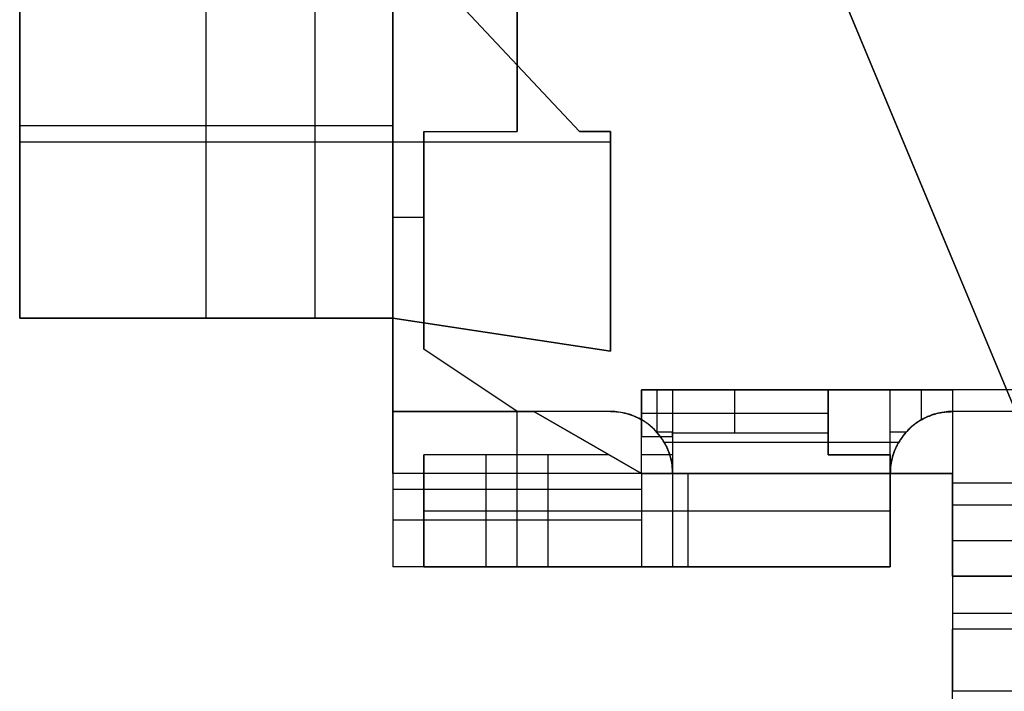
# Model space of a CAD drawing. Header units: millimetres. Extents: x -88 to 88, y -12 to 103.
# Tile 146 of 256: x -30.38 to -28.8, y 3.66 to 4.74. Entities that reach past the tile are written whole.
import ezdxf

# ---------------------------------------------------------------- set-up
doc = ezdxf.new("R2010")
doc.units = ezdxf.units.MM
doc.layers.add('Default', color=7, linetype='Continuous', true_color=0x000000)
doc.layers.add('TOP', color=7, linetype='Continuous', true_color=0xc80000)

msp = doc.modelspace()

# ---------------------------------------------------------------- linework, layer by layer
at = {"layer": 'Default', "color": 254, "true_color": 0xcad1ee}
for points in [[(-29.78417731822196, 6.505187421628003), (-29.78417731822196, 4.105187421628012)], [(-30.08417731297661, 4.255187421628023), (-30.08417731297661, 4.875187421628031)], [(-29.9091773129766, 4.255187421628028), (-29.9091773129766, 4.875187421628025)], [(-29.78417731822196, 4.255187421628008), (-29.78417731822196, 4.875187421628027)], [(-29.48417731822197, 4.55518742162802), (-29.78417731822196, 4.875187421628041)], [(-29.78417731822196, 4.875187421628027), (-29.48417731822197, 4.555187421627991)], [(-29.48417731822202, 4.555187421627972), (-29.78417731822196, 4.875187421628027)], [(-29.58417731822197, 4.55518742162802), (-29.58417731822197, 4.855187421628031)], [(-29.78417731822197, 4.005187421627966), (-29.78417731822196, 4.830187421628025)], [(-29.58417731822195, 4.787687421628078), (-29.58417731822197, 4.555187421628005)], [(-29.58417731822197, 4.555187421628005), (-29.58417731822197, 4.787687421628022)], [(-30.38417731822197, 4.755187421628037), (-30.38417731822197, 4.255187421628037)], [(-30.38417731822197, 4.255187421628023), (-30.38417731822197, 4.755187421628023)], [(-30.38417731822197, 4.255187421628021), (-30.38417731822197, 4.755187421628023)], [(-30.38417731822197, 4.565187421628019), (-29.78417731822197, 4.565187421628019)], [(-29.73417731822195, 4.55518742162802), (-29.58417731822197, 4.55518742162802)], [(-29.73417731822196, 4.205187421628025), (-29.73417731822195, 4.55518742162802)], [(-29.73417731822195, 4.55518742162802), (-29.58417731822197, 4.555187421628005)], [(-29.73417731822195, 4.205187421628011), (-29.73417731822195, 4.55518742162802)], [(-29.73417731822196, 4.555187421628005), (-29.58417731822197, 4.555187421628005)], [(-29.73417731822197, 4.55518742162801), (-29.73417731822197, 4.205187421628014)], [(-29.43417731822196, 4.555187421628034), (-29.48417731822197, 4.55518742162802)], [(-29.48417731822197, 4.555187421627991), (-29.43417731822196, 4.555187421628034)], [(-29.43417731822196, 4.55518742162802), (-29.48417731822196, 4.55518742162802)], [(-29.43417731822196, 4.202193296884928), (-29.43417731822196, 4.555187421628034)], [(-29.43417731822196, 4.555187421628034), (-29.43417731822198, 4.202193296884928)], [(-29.43417731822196, 4.555187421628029), (-29.43417731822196, 4.202193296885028)], [(-30.38417731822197, 4.538690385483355), (-29.43417731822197, 4.538690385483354)], [(-29.78417731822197, 4.417687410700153), (-29.73417731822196, 4.417687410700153)], [(-29.78417731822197, 4.255187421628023), (-30.38417731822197, 4.255187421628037)], [(-30.38417731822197, 4.255187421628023), (-29.78417731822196, 4.255187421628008)], [(-29.78417731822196, 4.255187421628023), (-30.38417731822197, 4.255187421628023)], [(-29.78417731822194, 4.105187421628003), (-29.78417731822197, 4.255187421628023)], [(-29.78417731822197, 4.255187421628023), (-29.43417731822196, 4.202193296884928)], [(-29.43417731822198, 4.202193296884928), (-29.78417731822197, 4.255187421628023)], [(-29.43417731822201, 4.202193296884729), (-29.78417731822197, 4.255187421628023)], [(-29.58417731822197, 4.105187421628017), (-29.73417731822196, 4.205187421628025)], [(-29.58417731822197, 4.105187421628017), (-29.73417731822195, 4.205187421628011)], [(-29.58417731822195, 4.105187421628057), (-29.73417731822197, 4.205187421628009)], [(-29.38417731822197, 4.140187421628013), (-29.33417731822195, 4.140187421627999)], [(-29.08417731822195, 4.140187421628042), (-29.38417731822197, 4.140187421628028)], [(-29.38417731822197, 4.140187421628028), (-29.38417731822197, 4.065187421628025)], [(-29.38417731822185, 4.091789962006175), (-29.38417731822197, 4.140187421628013)], [(-29.35917731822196, 4.071331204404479), (-29.35917731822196, 4.140187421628)], [(-29.33417731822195, 4.140187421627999), (-28.98417731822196, 4.140187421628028)], [(-29.33417731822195, 4.140187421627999), (-29.33417731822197, 4.005187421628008)], [(-29.23417731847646, 4.071009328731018), (-29.23417731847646, 4.140187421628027)], [(-26.98417731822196, 4.140187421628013), (-29.08417731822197, 4.140187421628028)], [(-29.08417731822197, 4.140187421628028), (-29.08417731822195, 4.035187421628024)], [(-29.08417731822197, 4.071009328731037), (-29.08417731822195, 4.140187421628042)], [(-28.88417731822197, 4.140187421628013), (-29.08417731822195, 4.140187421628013)], [(-29.08417731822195, 4.03518742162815), (-29.08417731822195, 4.140187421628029)], [(-28.98417731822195, 4.140187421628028), (-28.88417731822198, 4.140187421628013)], [(-28.98417731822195, 4.005187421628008), (-28.98417731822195, 4.140187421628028)], [(-28.9341773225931, 4.091789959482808), (-28.9341773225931, 4.140187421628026)], [(-28.48417731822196, 4.140187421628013), (-28.88417731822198, 4.140187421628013)], [(-28.88417731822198, 4.140187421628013), (-28.88417731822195, 3.655187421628)], [(-29.55738239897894, 4.105187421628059), (-29.78417731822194, 4.105187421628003)], [(-29.78417731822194, 4.105187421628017), (-29.55738239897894, 4.105187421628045)], [(-29.78417731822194, 4.105187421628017), (-29.78417731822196, 3.855187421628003)], [(-29.55738239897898, 4.105187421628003), (-29.78417731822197, 4.105187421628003)], [(-29.43417731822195, 4.105187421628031), (-29.58417731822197, 4.105187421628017)], [(-29.43417731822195, 4.105187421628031), (-29.58417731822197, 4.105187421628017)], [(-29.43417731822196, 4.105187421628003), (-29.58417731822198, 4.105187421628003)], [(-29.58417731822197, 4.005187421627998), (-29.58417731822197, 4.105187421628)], [(-29.58417731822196, 3.855187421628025), (-29.58417731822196, 4.105187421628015)], [(-29.55738239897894, 4.105187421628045), (-29.38417731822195, 4.005187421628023)], [(-29.38417731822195, 4.005187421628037), (-29.55738239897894, 4.105187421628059)], [(-29.43613884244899, 4.035187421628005), (-29.55738239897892, 4.105187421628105)], [(-29.34757477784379, 4.055187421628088), (-29.34931289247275, 4.058083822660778), (-29.35114783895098, 4.060919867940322), (-29.35307752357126, 4.063692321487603), (-29.35509974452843, 4.066398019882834), (-29.3572121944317, 4.069033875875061), (-29.3594124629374, 4.071596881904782), (-29.36169803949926, 4.074084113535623), (-29.36406631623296, 4.076492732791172), (-29.36651459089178, 4.078819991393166), (-29.36904006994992, 4.081063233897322), (-29.37163987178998, 4.083219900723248), (-29.37431102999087, 4.085287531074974), (-29.37705049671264, 4.08726376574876), (-29.37985514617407, 4.089146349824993), (-29.38272177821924, 4.090933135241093), (-29.38564712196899, 4.092622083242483), (-29.38862783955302, 4.094211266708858), (-29.39166052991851, 4.095698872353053), (-29.39474173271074, 4.097083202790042), (-29.39786793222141, 4.098362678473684), (-29.40103556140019, 4.099535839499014), (-29.4042410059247, 4.100601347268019), (-29.40748060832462, 4.101557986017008), (-29.41075067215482, 4.102404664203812), (-29.41404746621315, 4.103140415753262), (-29.41736722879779, 4.103764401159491), (-29.42070617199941, 4.104275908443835), (-29.42406048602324, 4.104674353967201), (-29.42742634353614, 4.104959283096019), (-29.43079990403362, 4.105130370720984), (-29.43417731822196, 4.105187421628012)], [(-29.43417731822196, 4.105187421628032), (-29.43090540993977, 4.105133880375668), (-29.42763700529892, 4.104973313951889), (-29.42437560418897, 4.104705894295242), (-29.42112469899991, 4.104331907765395), (-29.41788777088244, 4.103851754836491), (-29.41466828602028, 4.103265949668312), (-29.41146969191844, 4.102575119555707), (-29.40829541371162, 4.101780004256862), (-29.40514885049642, 4.100881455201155), (-29.40203337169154, 4.099880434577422), (-29.39895231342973, 4.098778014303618), (-29.39590897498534, 4.097575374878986), (-29.39290661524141, 4.096273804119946), (-29.38994844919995, 4.094874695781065), (-29.38703764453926, 4.093379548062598), (-29.38417731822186, 4.09178996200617)], [(-29.33417731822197, 4.005187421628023), (-29.33423561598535, 4.008601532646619), (-29.33441044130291, 4.01201166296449), (-29.33470159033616, 4.015413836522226), (-29.33510872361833, 4.018804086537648), (-29.33563136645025, 4.022178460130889), (-29.33626890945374, 4.025533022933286), (-29.33702060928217, 4.028863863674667), (-29.33788558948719, 4.032167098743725), (-29.33886284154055, 4.03543887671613), (-29.33995122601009, 4.038675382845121), (-29.34114947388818, 4.041872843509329), (-29.34245618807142, 4.045027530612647), (-29.34386984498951, 4.048135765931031), (-29.34538879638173, 4.051193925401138), (-29.34701127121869, 4.054198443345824), (-29.34873537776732, 4.057145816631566), (-29.3505591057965, 4.060032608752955), (-29.35248032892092, 4.06285545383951), (-29.35449680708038, 4.065611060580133), (-29.35660618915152, 4.068296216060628), (-29.35880601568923, 4.070907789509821), (-29.36109372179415, 4.073442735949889), (-29.36346664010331, 4.075898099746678), (-29.3659220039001, 4.078271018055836), (-29.36845695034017, 4.08055872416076), (-29.37106852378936, 4.082758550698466), (-29.37375367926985, 4.084867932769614), (-29.37650928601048, 4.086884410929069), (-29.37933213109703, 4.088805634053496), (-29.38221892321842, 4.090629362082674), (-29.38516629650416, 4.092353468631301), (-29.38817081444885, 4.093975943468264), (-29.39122897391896, 4.095494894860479), (-29.39433720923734, 4.096908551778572), (-29.39749189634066, 4.09821526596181), (-29.40068935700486, 4.099413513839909), (-29.40392586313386, 4.100501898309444), (-29.40719764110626, 4.101479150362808), (-29.41050087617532, 4.102344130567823), (-29.4138317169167, 4.103095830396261), (-29.4171862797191, 4.103733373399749), (-29.42056065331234, 4.104256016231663), (-29.42395090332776, 4.104663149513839), (-29.4273530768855, 4.104954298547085), (-29.43076320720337, 4.105129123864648), (-29.43417731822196, 4.105187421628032)], [(-29.38417731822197, 4.102687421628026), (-29.08417731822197, 4.102687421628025)], [(-28.88417731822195, 4.105187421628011), (-28.88759142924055, 4.105129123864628), (-28.89100155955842, 4.104954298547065), (-28.89440373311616, 4.104663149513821), (-28.89779398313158, 4.104256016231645), (-28.90116835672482, 4.103733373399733), (-28.90452291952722, 4.103095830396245), (-28.9078537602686, 4.102344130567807), (-28.91115699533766, 4.101479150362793), (-28.91442877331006, 4.100501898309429), (-28.91766527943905, 4.099413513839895), (-28.92086274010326, 4.098215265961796), (-28.92401742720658, 4.096908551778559), (-28.92712566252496, 4.095494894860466), (-28.93018382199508, 4.093975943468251), (-28.93318833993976, 4.092353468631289), (-28.9361357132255, 4.090629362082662), (-28.93902250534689, 4.088805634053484), (-28.94184535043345, 4.086884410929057), (-28.94460095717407, 4.084867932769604), (-28.94728611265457, 4.082758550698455), (-28.94989768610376, 4.080558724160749), (-28.95243263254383, 4.078271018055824), (-28.95488799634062, 4.075898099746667), (-28.95726091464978, 4.073442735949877), (-28.9595486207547, 4.07090778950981), (-28.96174844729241, 4.068296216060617), (-28.96385782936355, 4.06561106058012), (-28.96587430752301, 4.062855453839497), (-28.96779553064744, 4.060032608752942), (-28.96961925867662, 4.057145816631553), (-28.97134336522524, 4.054198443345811), (-28.9729658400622, 4.051193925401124), (-28.97448479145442, 4.048135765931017), (-28.97589844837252, 4.045027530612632), (-28.97720516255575, 4.041872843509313), (-28.97840341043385, 4.038675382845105), (-28.97949179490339, 4.035438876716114), (-28.98046904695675, 4.032167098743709), (-28.98133402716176, 4.028863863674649), (-28.9820857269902, 4.025533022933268), (-28.98272326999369, 4.022178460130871), (-28.9832459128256, 4.018804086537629), (-28.98365304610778, 4.015413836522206), (-28.98394419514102, 4.012011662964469), (-28.98411902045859, 4.008601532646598), (-28.98417731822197, 4.005187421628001)], [(-28.88417731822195, 4.105187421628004), (-28.88755473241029, 4.105130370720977), (-28.89092829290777, 4.104959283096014), (-28.89429415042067, 4.104674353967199), (-28.8976484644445, 4.104275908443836), (-28.90098740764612, 4.103764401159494), (-28.90430717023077, 4.103140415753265), (-28.9076039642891, 4.102404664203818), (-28.9108740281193, 4.101557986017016), (-28.91411363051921, 4.10060134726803), (-28.91731907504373, 4.099535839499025), (-28.92048670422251, 4.098362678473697), (-28.92361290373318, 4.097083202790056), (-28.92669410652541, 4.095698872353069), (-28.9297267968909, 4.094211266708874), (-28.93270751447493, 4.0926220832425), (-28.93563285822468, 4.090933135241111), (-28.93849949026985, 4.089146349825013), (-28.94130413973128, 4.087263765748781), (-28.94404360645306, 4.085287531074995), (-28.94671476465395, 4.083219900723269), (-28.949314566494, 4.081063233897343), (-28.95184004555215, 4.078819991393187), (-28.95428832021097, 4.076492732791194), (-28.95665659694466, 4.074084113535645), (-28.95894217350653, 4.071596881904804), (-28.96114244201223, 4.069033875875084), (-28.9632548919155, 4.066398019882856), (-28.96527711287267, 4.063692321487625), (-28.96720679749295, 4.060919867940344), (-28.96904174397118, 4.058083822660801), (-28.97077985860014, 4.055187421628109)], [(-28.76225495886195, 4.105187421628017), (-28.88417731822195, 4.105187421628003)], [(-28.76225495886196, 4.105187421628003), (-28.88417731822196, 4.105187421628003)], [(-29.33417731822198, 4.005187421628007), (-29.33423436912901, 4.008564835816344), (-29.33440545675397, 4.011938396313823), (-29.33469038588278, 4.015304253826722), (-29.33508883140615, 4.018658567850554), (-29.33560033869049, 4.021997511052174), (-29.33622432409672, 4.025317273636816), (-29.33696007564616, 4.028614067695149), (-29.33780675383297, 4.031884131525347), (-29.33876339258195, 4.035123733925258), (-29.33982890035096, 4.038329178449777), (-29.34100206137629, 4.041496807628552), (-29.34228153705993, 4.044623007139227), (-29.34366586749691, 4.04770420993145), (-29.34515347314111, 4.05073690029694), (-29.34674265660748, 4.053717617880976), (-29.34843160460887, 4.056642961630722), (-29.35021839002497, 4.059509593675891), (-29.3521009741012, 4.06231424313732), (-29.35407720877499, 4.065053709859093), (-29.35614483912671, 4.067724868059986), (-29.35830150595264, 4.070324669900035), (-29.36054474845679, 4.07285014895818), (-29.36287200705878, 4.075298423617), (-29.36528062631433, 4.077666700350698), (-29.36776785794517, 4.079952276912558), (-29.37033086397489, 4.082152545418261), (-29.37296671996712, 4.084264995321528), (-29.37567241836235, 4.086287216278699), (-29.37844487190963, 4.088216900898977), (-29.38128091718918, 4.090051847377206), (-29.38417731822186, 4.091789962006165)], [(-29.38417731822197, 4.005187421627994), (-29.38417731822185, 4.091789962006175)], [(-29.36039554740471, 4.072687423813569), (-29.33417731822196, 4.072687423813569)], [(-29.33417731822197, 4.065187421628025), (-29.33417731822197, 4.071009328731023)], [(-29.33417731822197, 4.071009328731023), (-29.08417731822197, 4.071009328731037)], [(-28.98417731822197, 4.072687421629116), (-28.95795909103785, 4.072687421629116)], [(-29.38417731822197, 4.065187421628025), (-29.33417731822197, 4.065187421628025)], [(-28.97077985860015, 4.055187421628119), (-29.34757477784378, 4.055187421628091)], [(-29.73417731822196, 3.855187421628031), (-29.73417731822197, 4.035187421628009)], [(-29.73417731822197, 4.035187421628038), (-29.73417731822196, 3.855187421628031)], [(-29.43613884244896, 4.035187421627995), (-29.73417731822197, 4.035187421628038)], [(-29.73417731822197, 4.03518742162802), (-29.73417731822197, 3.85518742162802)], [(-29.43613884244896, 4.035187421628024), (-29.73417731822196, 4.035187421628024)], [(-29.43613884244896, 4.035187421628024), (-29.63417731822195, 4.035187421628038)], [(-29.63417731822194, 3.855187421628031), (-29.63417731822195, 4.035187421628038)], [(-29.53417731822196, 3.855187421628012), (-29.53417731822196, 4.035187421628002)], [(-29.43613884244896, 4.035187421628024), (-29.38417731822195, 4.005187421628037)], [(-29.38417731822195, 4.005187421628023), (-29.43613884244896, 4.035187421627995)], [(-29.33417731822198, 4.035187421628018), (-29.38417731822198, 4.035187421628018)], [(-29.08417731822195, 4.035187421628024), (-28.98417731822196, 4.035187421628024)], [(-29.08417731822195, 4.035187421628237), (-28.98417731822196, 4.035187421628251)], [(-28.98417731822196, 4.035187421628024), (-29.08417731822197, 4.035187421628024)], [(-28.98417731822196, 4.035187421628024), (-28.98417731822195, 4.005187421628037)], [(-28.98417731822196, 4.035187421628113), (-28.98417731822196, 3.855187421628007)], [(-29.38417731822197, 4.005187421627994), (-29.78417731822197, 4.005187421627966)], [(-29.38417731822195, 4.005187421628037), (-28.98417731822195, 4.005187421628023)], [(-28.88417731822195, 4.005187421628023), (-29.38417731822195, 4.005187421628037)], [(-29.38417731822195, 4.005187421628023), (-29.38417731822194, 3.855187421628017)], [(-29.33417731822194, 4.005187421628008), (-29.38417731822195, 4.005187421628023)], [(-29.33417731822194, 4.005187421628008), (-29.38417731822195, 4.005187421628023)], [(-29.38417731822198, 4.005187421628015), (-29.38417731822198, 3.855187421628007)], [(-29.33417731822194, 4.005187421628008), (-29.38417731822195, 4.005187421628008)], [(-29.33417731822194, 4.005187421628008), (-29.33417731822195, 3.855187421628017)], [(-29.33417731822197, 4.005187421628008), (-29.33417731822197, 3.855187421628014)], [(-29.30917731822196, 3.855187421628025), (-29.30917731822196, 4.005187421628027)], [(-28.98417731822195, 4.005187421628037), (-28.88417731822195, 4.005187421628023)], [(-28.98417731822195, 3.855187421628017), (-28.98417731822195, 4.005187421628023)], [(-28.88417731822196, 4.005187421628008), (-28.98417731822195, 4.005187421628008)], [(-28.88417731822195, 3.840187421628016), (-28.88417731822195, 4.005187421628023)], [(-28.88417731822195, 4.005187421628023), (-28.88417731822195, 3.840187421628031)], [(-28.88417731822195, 4.005187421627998), (-28.88417731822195, 3.840187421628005)], [(-28.88417731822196, 3.990187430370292), (-27.18417731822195, 3.990187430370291)], [(-29.78417731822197, 3.980187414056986), (-29.38417731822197, 3.980187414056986)], [(-29.73417731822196, 3.945187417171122), (-29.33417731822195, 3.945187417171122)], [(-29.63417731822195, 3.945187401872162), (-28.98417731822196, 3.945187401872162)], [(-28.88417731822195, 3.955162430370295), (-28.64667107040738, 3.955162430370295)], [(-29.38417731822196, 3.930187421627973), (-29.78417731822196, 3.930187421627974)], [(-28.88417731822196, 3.89768741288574), (-28.48417731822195, 3.89768741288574)], [(-29.38417731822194, 3.855187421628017), (-29.78417731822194, 3.855187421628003)], [(-29.38417731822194, 3.855187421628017), (-29.78417731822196, 3.855187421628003)], [(-29.38417731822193, 3.855187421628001), (-29.78417731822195, 3.855187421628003)], [(-29.73417731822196, 3.855187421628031), (-29.33417731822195, 3.855187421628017)], [(-28.98417731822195, 3.855187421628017), (-29.63417731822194, 3.855187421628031)], [(-29.33417731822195, 3.855187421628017), (-28.98417731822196, 3.855187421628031)], [(-28.98417731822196, 3.855187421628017), (-29.33417731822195, 3.855187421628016)], [(-28.98417731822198, 3.855187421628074), (-29.33417731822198, 3.855187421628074)], [(-28.53417731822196, 3.840187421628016), (-28.88417731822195, 3.840187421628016)], [(-28.88417731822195, 3.840187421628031), (-27.18417731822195, 3.840187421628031)], [(-27.18417731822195, 3.840187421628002), (-28.88417731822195, 3.840187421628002)], [(-28.48417731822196, 3.780187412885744), (-28.88417731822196, 3.780187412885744)], [(-28.48417731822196, 3.755187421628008), (-28.88417731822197, 3.755187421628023)], [(-28.88417731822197, 3.205187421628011), (-28.88417731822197, 3.755187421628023)], [(-28.28417731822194, 3.655187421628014), (-28.88417731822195, 3.655187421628)]]:
    msp.add_lwpolyline(points, dxfattribs=at)
at = {"layer": 'Default', "color": 254, "true_color": 0xcad1ee, "extrusion": (1, 0, 0)}
for points in [[(4.715187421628, -4.899000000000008), (4.715187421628, -4.900000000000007)], [(4.55518742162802, -3.550000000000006), (4.55518742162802, -3.730000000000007)], [(4.555187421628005, -3.730000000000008), (4.555187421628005, -3.550000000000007)], [(4.555187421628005, -3.730000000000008), (4.55518742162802, -3.550000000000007)], [(4.55518742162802, -4.900000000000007), (4.555187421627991, -4.899000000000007)], [(4.55518742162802, -4.899000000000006), (4.55518742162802, -4.900000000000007)], [(4.555187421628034, -4.900000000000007), (4.555187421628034, -4.899000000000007)], [(4.505187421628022, -4.899000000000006), (4.505187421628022, -4.750000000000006)], [(4.380187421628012, -3.730000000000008), (4.380187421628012, -3.550000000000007)], [(4.378690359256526, -4.900000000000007), (4.378690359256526, -4.899000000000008)], [(4.255187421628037, -4.899000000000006), (4.255187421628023, -4.750000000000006)], [(4.255187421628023, -4.750000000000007), (4.255187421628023, -4.899000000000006)], [(4.255187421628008, -4.750000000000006), (4.255187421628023, -4.899000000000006)], [(4.255187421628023, -4.899000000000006), (4.255187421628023, -4.900000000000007)], [(4.228690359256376, -4.900000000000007), (4.228690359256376, -4.899000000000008)], [(4.205187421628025, -3.550000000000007), (4.205187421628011, -3.730000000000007)], [(4.202193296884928, -4.899000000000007), (4.202193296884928, -4.900000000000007)], [(4.155187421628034, -3.550000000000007), (4.155187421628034, -3.730000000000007)], [(4.140187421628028, -3.780000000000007), (4.140187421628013, -3.730000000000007)], [(4.140187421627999, -3.730000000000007), (4.140187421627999, -3.736183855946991)], [(4.071009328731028, -3.780000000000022), (4.074531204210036, -3.776196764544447), (4.078182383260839, -3.772517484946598), (4.081958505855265, -3.768966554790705), (4.085855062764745, -3.765548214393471), (4.089867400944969, -3.762266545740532), (4.09399072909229, -3.759125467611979), (4.098220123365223, -3.756128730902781), (4.10255053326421, -3.753279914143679), (4.106976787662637, -3.750582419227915), (4.111493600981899, -3.748039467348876), (4.116095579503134, -3.745654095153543), (4.120777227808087, -3.743429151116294), (4.125532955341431, -3.741367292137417), (4.130357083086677, -3.739470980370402), (4.135243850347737, -3.737742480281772), (4.140187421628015, -3.736183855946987)], [(4.140187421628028, -4.250000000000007), (4.140187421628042, -3.780000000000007)], [(4.140187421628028, -3.736183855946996), (4.140187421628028, -3.730100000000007)], [(4.140187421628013, -3.730100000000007), (4.140187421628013, -4.170000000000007)], [(4.140187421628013, -3.730100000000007), (4.105187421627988, -3.730055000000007)], [(4.105187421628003, -4.900000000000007), (4.105187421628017, -4.280000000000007)], [(4.105187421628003, -4.280000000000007), (4.105187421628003, -4.900000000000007)], [(4.105187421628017, -3.550000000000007), (4.105187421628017, -3.730000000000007)], [(4.105187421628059, -4.900000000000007), (4.105187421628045, -4.280000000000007)], [(4.105187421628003, -3.730000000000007), (4.105187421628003, -3.550000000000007)], [(4.105187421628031, -3.550000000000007), (4.105187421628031, -3.730000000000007)], [(4.105187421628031, -3.730000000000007), (4.105187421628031, -3.550000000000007)], [(3.805187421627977, -3.730000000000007), (4.105187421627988, -3.730055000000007)], [(4.105187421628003, -3.550000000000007), (4.105187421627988, -3.730055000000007)], [(4.105187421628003, -3.730025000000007), (4.105187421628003, -3.550000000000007)], [(4.087687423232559, -4.250000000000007), (4.087687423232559, -3.78000000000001)], [(4.055187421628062, -4.280000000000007), (4.055187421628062, -4.900000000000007)], [(4.065187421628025, -3.780000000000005), (4.005187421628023, -3.880000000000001)], [(4.065187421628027, -3.780000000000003), (4.005187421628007, -3.879999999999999)], [(4.065187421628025, -3.780000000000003), (4.005187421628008, -3.880000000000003)], [(3.855187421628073, -3.750000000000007), (3.855304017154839, -3.743171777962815), (3.855653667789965, -3.736351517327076), (3.856235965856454, -3.729547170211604), (3.857050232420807, -3.722766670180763), (3.858095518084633, -3.716017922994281), (3.859370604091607, -3.709308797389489), (3.860874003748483, -3.702647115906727), (3.862603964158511, -3.696040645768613), (3.864558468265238, -3.689497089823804), (3.866735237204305, -3.683024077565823), (3.869131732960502, -3.67662915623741), (3.871745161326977, -3.670319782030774), (3.874572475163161, -3.664103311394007), (3.877610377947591, -3.657986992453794), (3.880855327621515, -3.651977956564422), (3.884303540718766, -3.646083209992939), (3.88795099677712, -3.640309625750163), (3.891793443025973, -3.634663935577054), (3.895826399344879, -3.62915272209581), (3.900045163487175, -3.623782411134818), (3.904444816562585, -3.618559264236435), (3.909020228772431, -3.613489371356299), (3.913766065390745, -3.608578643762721), (3.918676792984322, -3.603832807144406), (3.923746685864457, -3.599257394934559), (3.92896983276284, -3.594857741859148), (3.934340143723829, -3.590638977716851), (3.939851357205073, -3.586606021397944), (3.945497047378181, -3.58276357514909), (3.951270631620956, -3.579116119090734), (3.957165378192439, -3.575667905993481), (3.96317441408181, -3.572422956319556), (3.969290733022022, -3.569385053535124), (3.975507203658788, -3.56655773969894), (3.981816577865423, -3.563944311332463), (3.988211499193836, -3.561547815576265), (3.994684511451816, -3.559371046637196), (4.001228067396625, -3.557416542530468), (4.007834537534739, -3.555686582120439), (4.0144962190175, -3.554183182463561), (4.021205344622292, -3.552908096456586), (4.027954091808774, -3.551862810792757), (4.034734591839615, -3.551048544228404), (4.041538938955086, -3.550466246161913), (4.048359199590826, -3.550116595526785), (4.055187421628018, -3.550000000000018)], [(4.035187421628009, -4.500000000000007), (4.035187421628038, -4.283282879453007)], [(4.035187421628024, -4.283282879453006), (4.035187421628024, -4.600000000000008)], [(4.035187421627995, -4.283282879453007), (4.035187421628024, -4.600000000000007)], [(4.035187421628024, -4.250000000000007), (4.035187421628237, -3.853414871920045)], [(4.035187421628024, -3.853414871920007), (4.035187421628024, -4.250000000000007)], [(4.035187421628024, -4.250000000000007), (4.035187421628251, -3.853414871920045)], [(3.855187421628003, -3.989807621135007), (4.005187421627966, -3.72999999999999)], [(4.005187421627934, -3.729999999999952), (3.855187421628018, -3.989807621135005)], [(4.005187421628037, -4.900000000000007), (4.005187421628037, -4.600000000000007)], [(4.005187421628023, -3.880000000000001), (4.005187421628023, -4.280000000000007)], [(3.855187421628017, -3.989807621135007), (4.005187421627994, -3.729999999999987)], [(4.005187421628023, -4.283282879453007), (4.005187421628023, -4.280000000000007)], [(3.997687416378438, -4.280000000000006), (3.997687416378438, -3.74299039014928)], [(4.005187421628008, -3.880000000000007), (4.005187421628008, -4.283282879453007)], [(4.00518742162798, -3.556350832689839), (4.005187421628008, -3.730000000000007)], [(4.005187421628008, -3.880000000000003), (4.005187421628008, -4.283282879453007)], [(3.997687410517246, -4.283282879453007), (3.997687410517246, -3.558443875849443)], [(4.005187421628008, -4.600000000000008), (4.005187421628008, -4.900000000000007)], [(4.005187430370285, -3.730099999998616), (4.005187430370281, -3.556350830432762)], [(4.005187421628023, -4.600000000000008), (4.005187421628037, -4.250000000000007)], [(4.005187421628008, -3.730100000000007), (4.00518742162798, -3.55635083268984)], [(3.997687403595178, -4.600000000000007), (3.997687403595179, -3.558443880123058)], [(4.005187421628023, -4.250000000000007), (4.005187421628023, -4.900000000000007)], [(3.945187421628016, -4.500000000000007), (3.945187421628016, -4.283282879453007)], [(3.922687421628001, -4.250000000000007), (3.922687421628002, -4.900000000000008)], [(3.855187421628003, -4.280000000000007), (3.855187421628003, -3.989807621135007)], [(3.855187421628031, -4.283282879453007), (3.855187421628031, -4.500000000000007)], [(3.855187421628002, -3.989807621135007), (3.855187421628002, -4.280000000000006)], [(3.855187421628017, -4.280000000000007), (3.855187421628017, -3.989807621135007)], [(3.855187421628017, -4.283282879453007), (3.855187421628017, -4.600000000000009)], [(3.855187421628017, -4.283282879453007), (3.855187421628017, -3.750000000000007)], [(3.855187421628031, -3.750000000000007), (3.855187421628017, -4.600000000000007)], [(3.840187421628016, -4.900000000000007), (3.840187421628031, -4.250000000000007)], [(3.755187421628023, -3.780000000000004), (3.805187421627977, -3.730000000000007)], [(3.672687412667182, -4.170000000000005), (3.672687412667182, -3.780000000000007)]]:
    msp.add_lwpolyline(points, dxfattribs=at)
at = {"layer": 'Default', "color": 254, "true_color": 0xcad1ee, "extrusion": (1, 1.871304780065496e-13, -6.197757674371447e-13)}
msp.add_lwpolyline([(4.140187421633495, -3.736183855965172), (4.135243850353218, -3.737742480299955), (4.130357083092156, -3.739470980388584), (4.12553295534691, -3.741367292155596), (4.120777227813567, -3.743429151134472), (4.116095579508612, -3.745654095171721), (4.111493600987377, -3.748039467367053), (4.106976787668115, -3.750582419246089), (4.102550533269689, -3.753279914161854), (4.098220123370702, -3.756128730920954), (4.093990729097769, -3.759125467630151), (4.089867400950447, -3.762266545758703), (4.085855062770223, -3.765548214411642), (4.081958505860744, -3.768966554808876), (4.078182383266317, -3.772517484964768), (4.074531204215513, -3.776196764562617), (4.071009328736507, -3.780000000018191)], dxfattribs=at)
at = {"layer": 'Default', "color": 254, "true_color": 0xcad1ee, "extrusion": (1, -1.930917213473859e-13, 1.426407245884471e-13)}
msp.add_lwpolyline([(4.035187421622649, -3.85341487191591), (4.036192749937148, -3.84833642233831), (4.037372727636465, -3.843295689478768), (4.038725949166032, -3.838298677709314), (4.040250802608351, -3.833351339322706), (4.041945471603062, -3.82845956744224), (4.043807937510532, -3.823629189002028), (4.045835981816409, -3.818865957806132), (4.048027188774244, -3.814175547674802), (4.050378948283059, -3.809563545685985), (4.05288845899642, -3.805035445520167), (4.05555273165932, -3.800596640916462), (4.058368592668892, -3.796252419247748), (4.06133268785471, -3.792007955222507), (4.064441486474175, -3.787868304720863), (4.067691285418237, -3.783838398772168), (4.071078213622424, -3.779923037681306), (4.074598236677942, -3.776126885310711), (4.078247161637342, -3.77245446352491), (4.082020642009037, -3.768910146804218), (4.085914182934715, -3.765498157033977), (4.089923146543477, -3.76222255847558), (4.094042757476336, -3.759087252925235), (4.098268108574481, -3.756095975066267), (4.102594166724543, -3.75325228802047), (4.107015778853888, -3.750559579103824), (4.111527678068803, -3.74802105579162), (4.11612448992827, -3.745639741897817), (4.120800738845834, -3.743418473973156), (4.125550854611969, -3.741359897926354), (4.130369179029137, -3.739466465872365), (4.135249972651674, -3.737740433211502), (4.14018742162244, -3.736183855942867)], dxfattribs=at)
at = {"layer": 'Default', "color": 254, "true_color": 0xcad1ee, "extrusion": (-0.0002249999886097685, -0.0002249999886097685, 0.9999999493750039)}
msp.add_lwpolyline([(-28.885015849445, 4.104349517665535), (-28.88723544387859, 4.104324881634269), (-28.88947387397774, 4.104250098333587), (-28.89172967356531, 4.104123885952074), (-28.8940012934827, 4.103945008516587), (-28.89628710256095, 4.103712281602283), (-28.898585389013, 4.10342457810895), (-28.90089436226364, 4.103080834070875), (-28.90321215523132, 4.102680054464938), (-28.90553682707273, 4.102221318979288), (-28.90786636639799, 4.101703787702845), (-28.91019869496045, 4.101126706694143), (-28.91253167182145, 4.100489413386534), (-28.91486309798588, 4.099791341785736), (-28.91719072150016, 4.099032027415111), (-28.91951224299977, 4.098211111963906), (-28.92182532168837, 4.097328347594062), (-28.92412758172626, 4.096383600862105), (-28.92641661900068, 4.095376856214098), (-28.92869000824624, 4.09430821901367), (-28.93094531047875, 4.093177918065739), (-28.93318008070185, 4.091986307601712), (-28.93539187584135, 4.090733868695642), (-28.937578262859, 4.089421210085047), (-28.93973682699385, 4.088049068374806), (-28.94186518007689, 4.086618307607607), (-28.94396096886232, 4.085129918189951), (-28.94602188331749, 4.083585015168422), (-28.94804566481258, 4.081984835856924), (-28.95003011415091, 4.080330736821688), (-28.95197309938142, 4.07862419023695), (-28.95387256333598, 4.076866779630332), (-28.95572653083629, 4.075060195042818), (-28.95753311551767, 4.073206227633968), (-28.95929052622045, 4.071306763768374), (-28.96099707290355, 4.069363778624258), (-28.96265117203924, 4.067379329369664), (-28.9642513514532, 4.065355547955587), (-28.96579625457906, 4.063294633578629), (-28.96728464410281, 4.061198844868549), (-28.96871540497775, 4.059070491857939), (-28.97008754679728, 4.056911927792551), (-28.97140020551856, 4.05472554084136), (-28.9726526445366, 4.052513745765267), (-28.97384425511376, 4.050278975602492), (-28.97497455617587, 4.048023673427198), (-28.97604319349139, 4.045750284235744), (-28.97704993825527, 4.04346124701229), (-28.97799468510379, 4.04115898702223), (-28.97887744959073, 4.038845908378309), (-28.97969836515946, 4.036524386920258), (-28.98045767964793, 4.034196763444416), (-28.98115575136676, 4.031865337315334), (-28.98179304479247, 4.029532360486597), (-28.98237012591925, 4.027200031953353), (-28.98288765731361, 4.0248704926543), (-28.98334639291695, 4.022545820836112), (-28.98374717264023, 4.020228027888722), (-28.9840909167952, 4.017919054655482), (-28.98437862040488, 4.015620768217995), (-28.9846113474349, 4.013334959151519), (-28.9847902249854, 4.011063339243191), (-28.98491643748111, 4.008807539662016), (-28.98499122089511, 4.006569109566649), (-28.98501585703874, 4.004349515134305)], dxfattribs=at)
at = {"layer": 'Default', "color": 254, "true_color": 0xcad1ee, "extrusion": (0, 1, 0)}
for points in [[(28.88417731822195, -3.730055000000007), (28.76225495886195, -3.730000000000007)], [(29.63417731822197, -4.600000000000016), (29.63759142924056, -4.599941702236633), (29.64100155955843, -4.59976687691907), (29.64440373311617, -4.599475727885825), (29.64779398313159, -4.599068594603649), (29.65116835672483, -4.598545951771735), (29.65452291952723, -4.597908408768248), (29.65785376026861, -4.597156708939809), (29.66115699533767, -4.596291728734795), (29.66442877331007, -4.595314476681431), (29.66766527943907, -4.594226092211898), (29.67086274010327, -4.593027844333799), (29.67401742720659, -4.59172113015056), (29.67712566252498, -4.590307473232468), (29.68018382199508, -4.588788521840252), (29.68318833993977, -4.58716604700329), (29.68613571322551, -4.585441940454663), (29.6890225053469, -4.583618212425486), (29.69184535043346, -4.581696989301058), (29.69460095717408, -4.579680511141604), (29.69728611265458, -4.577571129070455), (29.69989768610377, -4.57537130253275), (29.70243263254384, -4.573083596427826), (29.70488799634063, -4.570710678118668), (29.70726091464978, -4.568255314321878), (29.70954862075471, -4.56572036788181), (29.71174844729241, -4.563108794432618), (29.71385782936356, -4.560423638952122), (29.71587430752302, -4.557668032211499), (29.71779553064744, -4.554845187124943), (29.71961925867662, -4.551958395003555), (29.72134336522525, -4.549011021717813), (29.72296584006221, -4.546006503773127), (29.72448479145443, -4.542948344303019), (29.72589844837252, -4.539840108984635), (29.72720516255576, -4.536685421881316), (29.72840341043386, -4.533487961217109), (29.72949179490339, -4.530251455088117), (29.73046904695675, -4.526979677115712), (29.73133402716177, -4.523676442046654), (29.73208572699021, -4.520345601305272), (29.73272326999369, -4.516991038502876), (29.73324591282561, -4.513616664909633), (29.73365304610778, -4.510226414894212), (29.73394419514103, -4.506824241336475), (29.73411902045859, -4.503414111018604), (29.73417731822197, -4.500000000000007)]]:
    msp.add_lwpolyline(points, dxfattribs=at)
at = {"layer": 'Default', "color": 254, "true_color": 0xcad1ee, "extrusion": (1, 1.465546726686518e-12, -5.699190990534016e-13)}
msp.add_lwpolyline([(4.071009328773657, -3.780000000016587), (4.067629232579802, -3.783912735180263), (4.064385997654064, -3.787939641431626), (4.061283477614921, -3.792075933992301), (4.058325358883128, -3.796316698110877), (4.055515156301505, -3.800656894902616), (4.0528562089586, -3.805091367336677), (4.050351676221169, -3.8096148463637), (4.048004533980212, -3.814221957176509), (4.045817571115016, -3.818907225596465), (4.0437933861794, -3.8236650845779), (4.041934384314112, -3.828489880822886), (4.040242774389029, -3.833375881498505), (4.038720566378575, -3.838317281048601), (4.037369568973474, -3.843308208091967), (4.036191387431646, -3.84834273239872), (4.03518742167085, -3.85341487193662)], dxfattribs=at)
at = {"layer": 'Default', "color": 254, "true_color": 0xcad1ee, "extrusion": (1.21144075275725e-14, 1, 1.808683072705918e-13)}
msp.add_lwpolyline([(29.63417731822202, -4.600000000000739), (29.63759142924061, -4.599941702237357), (29.64100155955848, -4.599766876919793), (29.64440373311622, -4.59947572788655), (29.64779398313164, -4.599068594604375), (29.65116835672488, -4.598545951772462), (29.65452291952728, -4.597908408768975), (29.65785376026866, -4.597156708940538), (29.66115699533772, -4.596291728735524), (29.66442877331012, -4.595314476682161), (29.66766527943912, -4.594226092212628), (29.67086274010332, -4.593027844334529), (29.67401742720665, -4.591721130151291), (29.67712566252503, -4.590307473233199), (29.68018382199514, -4.588788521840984), (29.68318833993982, -4.587166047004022), (29.68613571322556, -4.585441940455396), (29.68902250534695, -4.583618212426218), (29.69184535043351, -4.581696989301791), (29.69460095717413, -4.579680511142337), (29.69728611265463, -4.577571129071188), (29.69989768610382, -4.575371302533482), (29.70243263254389, -4.573083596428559), (29.70488799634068, -4.570710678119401), (29.70726091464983, -4.568255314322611), (29.70954862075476, -4.565720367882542), (29.71174844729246, -4.56310879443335), (29.71385782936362, -4.560423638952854), (29.71587430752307, -4.557668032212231), (29.7177955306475, -4.554845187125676), (29.71961925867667, -4.551958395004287), (29.7213433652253, -4.549011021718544), (29.72296584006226, -4.546006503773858), (29.72448479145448, -4.54294834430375), (29.72589844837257, -4.539840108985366), (29.7272051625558, -4.536685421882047), (29.7284034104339, -4.53348796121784), (29.72949179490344, -4.530251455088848), (29.7304690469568, -4.526979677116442), (29.73133402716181, -4.523676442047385), (29.73208572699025, -4.520345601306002), (29.73272326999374, -4.516991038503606), (29.73324591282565, -4.513616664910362), (29.73365304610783, -4.510226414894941), (29.73394419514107, -4.506824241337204), (29.73411902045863, -4.503414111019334), (29.73417731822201, -4.500000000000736)], dxfattribs=at)
at = {"layer": 'Default', "color": 254, "true_color": 0xcad1ee, "extrusion": (1, -3.152770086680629e-14, 9.78057902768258e-14)}
msp.add_lwpolyline([(3.855187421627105, -3.749999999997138), (3.855307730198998, -3.743063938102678), (3.855668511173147, -3.736136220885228), (3.856269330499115, -3.729225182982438), (3.857109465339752, -3.722339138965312), (3.858187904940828, -3.715486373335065), (3.859503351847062, -3.708675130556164), (3.861054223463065, -3.701913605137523), (3.862838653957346, -3.695209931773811), (3.864854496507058, -3.688572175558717), (3.867099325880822, -3.682008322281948), (3.869570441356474, -3.675526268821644), (3.872264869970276, -3.66913381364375), (3.875179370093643, -3.662838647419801), (3.878310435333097, -3.656648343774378), (3.881654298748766, -3.650570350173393), (3.885206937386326, -3.644611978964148), (3.88896407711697, -3.638780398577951), (3.892921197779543, -3.633082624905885), (3.897073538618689, -3.627525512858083), (3.901416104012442, -3.622115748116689), (3.905943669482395, -3.616859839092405), (3.910650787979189, -3.61176410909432), (3.915531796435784, -3.60683468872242), (3.920580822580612, -3.602077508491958), (3.925791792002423, -3.597498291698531), (3.931158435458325, -3.593102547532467), (3.936674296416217, -3.588895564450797), (3.942332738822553, -3.584882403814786), (3.948126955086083, -3.581067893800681), (3.954049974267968, -3.577456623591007), (3.960094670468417, -3.57405293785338), (3.966253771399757, -3.570860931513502), (3.972519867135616, -3.567884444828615), (3.9788854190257, -3.565127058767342), (3.985342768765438, -3.562592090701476), (3.991884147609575, -3.560282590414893), (3.998501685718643, -3.558201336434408), (4.005187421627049, -3.55635083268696)], dxfattribs=at)
at = {"layer": 'Default', "color": 254, "true_color": 0xcad1ee, "extrusion": (1, -6.017277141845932e-14, -8.428775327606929e-15)}
msp.add_lwpolyline([(4.005187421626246, -3.556350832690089), (3.998501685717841, -3.558201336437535), (3.991884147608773, -3.560282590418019), (3.985342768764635, -3.562592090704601), (3.978885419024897, -3.565127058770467), (3.972519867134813, -3.567884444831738), (3.966253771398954, -3.570860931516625), (3.960094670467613, -3.574052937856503), (3.954049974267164, -3.577456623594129), (3.948126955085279, -3.581067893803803), (3.942332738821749, -3.584882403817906), (3.936674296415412, -3.588895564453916), (3.93115843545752, -3.593102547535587), (3.925791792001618, -3.597498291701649), (3.920580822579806, -3.602077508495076), (3.915531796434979, -3.606834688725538), (3.910650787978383, -3.611764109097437), (3.905943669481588, -3.616859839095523), (3.901416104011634, -3.622115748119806), (3.897073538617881, -3.6275255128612), (3.892921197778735, -3.633082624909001), (3.888964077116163, -3.638780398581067), (3.885206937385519, -3.644611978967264), (3.881654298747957, -3.650570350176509), (3.878310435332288, -3.656648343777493), (3.875179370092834, -3.662838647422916), (3.872264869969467, -3.669133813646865), (3.869570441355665, -3.675526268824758), (3.867099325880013, -3.682008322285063), (3.86485449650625, -3.688572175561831), (3.862838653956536, -3.695209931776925), (3.861054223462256, -3.701913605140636), (3.859503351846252, -3.708675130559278), (3.858187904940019, -3.715486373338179), (3.857109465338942, -3.722339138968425), (3.856269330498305, -3.729225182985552), (3.855668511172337, -3.736136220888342), (3.855307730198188, -3.743063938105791), (3.855187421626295, -3.750000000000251)], dxfattribs=at)
at = {"layer": 'Default', "color": 254, "true_color": 0xcad1ee, "extrusion": (-1.213896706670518e-13, 1, -2.324119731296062e-13)}
msp.add_lwpolyline([(29.63417731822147, -4.599999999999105), (29.63759142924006, -4.599941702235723), (29.64100155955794, -4.59976687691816), (29.64440373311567, -4.599475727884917), (29.64779398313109, -4.599068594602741), (29.65116835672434, -4.59854595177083), (29.65452291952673, -4.597908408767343), (29.65785376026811, -4.597156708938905), (29.66115699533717, -4.596291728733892), (29.66442877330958, -4.595314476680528), (29.66766527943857, -4.594226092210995), (29.67086274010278, -4.593027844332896), (29.6740174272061, -4.591721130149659), (29.67712566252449, -4.590307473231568), (29.68018382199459, -4.588788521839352), (29.68318833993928, -4.58716604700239), (29.68613571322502, -4.585441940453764), (29.68902250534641, -4.583618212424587), (29.69184535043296, -4.581696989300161), (29.69460095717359, -4.579680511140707), (29.69728611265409, -4.577571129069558), (29.69989768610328, -4.575371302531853), (29.70243263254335, -4.573083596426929), (29.70488799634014, -4.570710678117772), (29.70726091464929, -4.568255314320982), (29.70954862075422, -4.565720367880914), (29.71174844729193, -4.563108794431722), (29.71385782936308, -4.560423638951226), (29.71587430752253, -4.557668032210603), (29.71779553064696, -4.554845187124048), (29.71961925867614, -4.55195839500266), (29.72134336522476, -4.549011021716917), (29.72296584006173, -4.546006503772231), (29.72448479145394, -4.542948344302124), (29.72589844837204, -4.539840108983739), (29.72720516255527, -4.536685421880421), (29.72840341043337, -4.533487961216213), (29.72949179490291, -4.530251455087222), (29.73046904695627, -4.526979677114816), (29.73133402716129, -4.523676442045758), (29.73208572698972, -4.520345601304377), (29.73272326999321, -4.516991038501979), (29.73324591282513, -4.513616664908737), (29.7336530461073, -4.510226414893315), (29.73394419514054, -4.506824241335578), (29.73411902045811, -4.503414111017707), (29.73417731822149, -4.49999999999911)], dxfattribs=at)
at = {"layer": 'Default', "color": 254, "true_color": 0xcad1ee, "extrusion": (0.0001818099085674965, 0.9999999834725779, -3.305484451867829e-08)}
msp.add_lwpolyline([(28.88486866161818, -3.729999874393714), (28.60985615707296, -3.730049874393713)], dxfattribs=at)
at = {"layer": 'Default', "color": 254, "true_color": 0xcad1ee}
for points in [[(-29.34757477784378, 4.055187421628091, -3.55000000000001), (-29.3467683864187, 4.05376337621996, -3.550005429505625), (-29.34598589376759, 4.052326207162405, -3.550021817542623), (-29.34522741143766, 4.050876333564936, -3.550049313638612), (-29.3444930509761, 4.049414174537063, -3.550088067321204), (-29.3437829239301, 4.047940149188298, -3.550138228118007), (-29.34309714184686, 4.046454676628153, -3.550199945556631), (-29.34243581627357, 4.044958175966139, -3.550273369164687), (-29.34179905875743, 4.043451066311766, -3.550358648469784), (-29.34118698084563, 4.041933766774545, -3.550455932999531), (-29.34059969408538, 4.040406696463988, -3.550565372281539), (-29.34003731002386, 4.038870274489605, -3.550687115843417), (-29.33949994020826, 4.037324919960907, -3.550821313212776), (-29.33898769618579, 4.035771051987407, -3.550968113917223), (-29.33850068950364, 4.034209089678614, -3.551127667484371), (-29.338039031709, 4.032639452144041, -3.551300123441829), (-29.33760283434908, 4.031062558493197, -3.551485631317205), (-29.33719220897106, 4.029478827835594, -3.551684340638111), (-29.33680726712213, 4.027888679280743, -3.551896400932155), (-29.33644812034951, 4.026292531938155, -3.552121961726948), (-29.33611488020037, 4.024690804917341, -3.5523611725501), (-29.33580765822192, 4.023083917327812, -3.552614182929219), (-29.33552656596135, 4.02147228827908, -3.552881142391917), (-29.33527171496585, 4.019856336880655, -3.553162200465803), (-29.33504321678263, 4.018236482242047, -3.553457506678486), (-29.33484118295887, 4.01661314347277, -3.553767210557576), (-29.33466572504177, 4.014986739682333, -3.554091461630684), (-29.33451695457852, 4.013357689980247, -3.554430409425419), (-29.33439498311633, 4.011726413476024, -3.55478420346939), (-29.33429992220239, 4.010093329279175, -3.555152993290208), (-29.33423188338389, 4.00845885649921, -3.555536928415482), (-29.33419097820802, 4.006823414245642, -3.555936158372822), (-29.33417731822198, 4.00518742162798, -3.556350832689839)], [(-28.98417731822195, 4.00518742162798, -3.55635083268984), (-28.98416365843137, 4.006823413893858, -3.555936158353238), (-28.98412275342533, 4.008458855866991, -3.555536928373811), (-28.98405471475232, 4.010093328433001, -3.555152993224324), (-28.98395965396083, 4.011726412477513, -3.554784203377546), (-28.98383768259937, 4.013357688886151, -3.554430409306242), (-28.98368891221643, 4.014986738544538, -3.554091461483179), (-28.98351345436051, 4.016613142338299, -3.553767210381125), (-28.9833114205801, 4.018236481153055, -3.553457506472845), (-28.98308292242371, 4.019856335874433, -3.553162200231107), (-28.98282807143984, 4.021472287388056, -3.552881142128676), (-28.98254697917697, 4.023083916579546, -3.552614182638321), (-28.98223975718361, 4.024690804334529, -3.552361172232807), (-28.98190651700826, 4.026292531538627, -3.552121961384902), (-28.98154737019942, 4.027888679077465, -3.551896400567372), (-28.98116242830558, 4.029478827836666, -3.551684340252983), (-28.98075180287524, 4.031062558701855, -3.551485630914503), (-28.98031560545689, 4.032639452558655, -3.551300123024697), (-28.97985394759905, 4.034209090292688, -3.551127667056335), (-28.9793669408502, 4.035771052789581, -3.55096811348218), (-28.97885469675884, 4.037324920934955, -3.550821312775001), (-28.97831732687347, 4.038870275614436, -3.550687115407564), (-28.97775494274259, 4.040406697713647, -3.550565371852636), (-28.97716765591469, 4.041933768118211, -3.550455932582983), (-28.97655557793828, 4.043451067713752, -3.550358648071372), (-28.97591882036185, 4.044958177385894, -3.55027336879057), (-28.9752574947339, 4.046454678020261, -3.550199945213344), (-28.97457171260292, 4.047940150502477, -3.55013822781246), (-28.97386158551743, 4.049414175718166, -3.550088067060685), (-28.9731272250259, 4.050876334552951, -3.550049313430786), (-28.97236874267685, 4.052326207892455, -3.550021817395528), (-28.97158625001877, 4.053763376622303, -3.550005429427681), (-28.97077985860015, 4.055187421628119, -3.550000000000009)]]:
    msp.add_polyline3d(points, dxfattribs=at)
at = {"layer": 'TOP', "color": 254, "true_color": 0xcad1ee, "extrusion": (0.01042656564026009, -0.02502835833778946, 0.9996323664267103)}
msp.add_lwpolyline([(-24.99033307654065, 16.511514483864), (-24.99033307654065, 13.26191278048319)], dxfattribs=at)
at = {"layer": 'TOP', "color": 254, "true_color": 0xcad1ee}
msp.add_lwpolyline([(-29.28296711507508, 5.306997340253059), (-28.03377549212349, 2.308386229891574)], dxfattribs=at)
at = {"layer": 'TOP', "color": 254, "true_color": 0xcad1ee, "extrusion": (0.01042690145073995, -0.02502916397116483, 0.9996323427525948)}
msp.add_lwpolyline([(-24.99033300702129, 13.27006430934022), (-24.99033300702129, 16.51966603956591)], dxfattribs=at)

doc.saveas('drawing.dxf')
